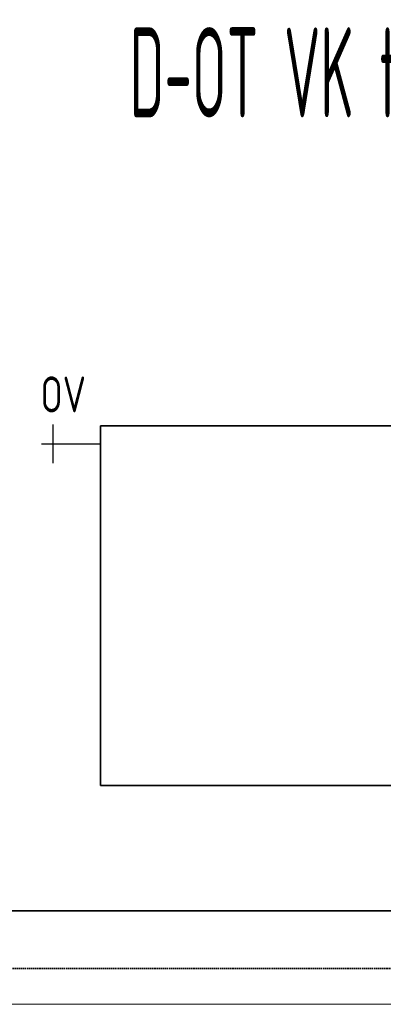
# Model space of a CAD drawing. Header units: millimetres. Extents: x 17747 to 112039, y -74980 to 446921.
# Tile 149 of 256: x 61556 to 62062, y -71910 to -70541. Entities that reach past the tile are written whole.
import ezdxf
from ezdxf.enums import TextEntityAlignment as Align

# ---------------------------------------------------------------- set-up
doc = ezdxf.new("R2010")
doc.units = ezdxf.units.MM
doc.linetypes.add('phl_thick', pattern=[0])
doc.linetypes.add('VERDECKT', pattern=[9.525, 6.35, -3.175])
for name, color, linetype, lineweight in [('JS_VYT_POPIS - OBECNĚ', 7, 'Continuous', 5), ('UT_SCHÉMA_POPIS', 7, 'VERDECKT', 5), ('UT_SCHÉMA_PŘÍVOD', 10, 'Continuous', 35), ('UT_SCHÉMA_SYMBOLY', 7, 'Continuous', 25), ('UT_SCHÉMA_ZPÁTEČKA', 172, 'VERDECKT', 35), ('UT_ZAŘÍZENÍ - OT', 3, 'Continuous', 35), ('VZT_50 POPIS - OBECNE', 7, 'Continuous', 5)]:
    doc.layers.add(name, color=color, linetype=linetype, lineweight=lineweight)
doc.styles.add('ISO 2.5', font='isocp.shx', dxfattribs={"width": 0.8, "height": 2.5})
doc.styles.add('VZT_POPIS', font='isocp.shx', dxfattribs={"width": 0.6, "height": 125})

msp = doc.modelspace()

# ---------------------------------------------------------------- linework, layer by layer
at = {"layer": 'UT_SCHÉMA_PŘÍVOD'}
msp.add_line((64468, -71780.3), (58768, -71780.3), dxfattribs=at)
at = {"layer": 'UT_SCHÉMA_SYMBOLY'}
for p, q in [((61602.1, -71158.1), (61602.1, -71104.1)), ((61586.1, -71131.1), (61668, -71131.1))]:
    msp.add_line(p, q, dxfattribs=at)
at = {"layer": 'UT_SCHÉMA_ZPÁTEČKA', "ltscale": 0.3}
msp.add_line((64548, -71860.3), (58818, -71860.3), dxfattribs=at)
at = {"layer": 'UT_ZAŘÍZENÍ - OT', "linetype": 'Continuous'}
for p, q in [((62868, -71106.1), (61668, -71106.1)), ((61668, -71106.1), (61668, -71606.1)), ((61668, -71606.1), (62868, -71606.1))]:
    msp.add_line(p, q, dxfattribs=at)
at = {"layer": 'VZT_50 POPIS - OBECNE', "linetype": 'phl_thick'}
msp.add_line((57168, -71910.3), (76932.8, -71910.3), dxfattribs=at)

# ---------------------------------------------------------------- texts
at = {"layer": 'JS_VYT_POPIS - OBECNĚ', "style": 'VZT_POPIS', "width": 0.5}
msp.add_text('D-OT VK typ 20 - 1200*500 mm', height=125, dxfattribs=at).set_placement((62268, -70614.5), align=Align.MIDDLE_CENTER)
at = {"layer": 'UT_SCHÉMA_POPIS', "style": 'ISO 2.5', "width": 0.8}
msp.add_text('OV', height=50, dxfattribs=at).set_placement((61584.5, -71062.3), align=Align.MIDDLE_LEFT)

doc.saveas('drawing.dxf')
